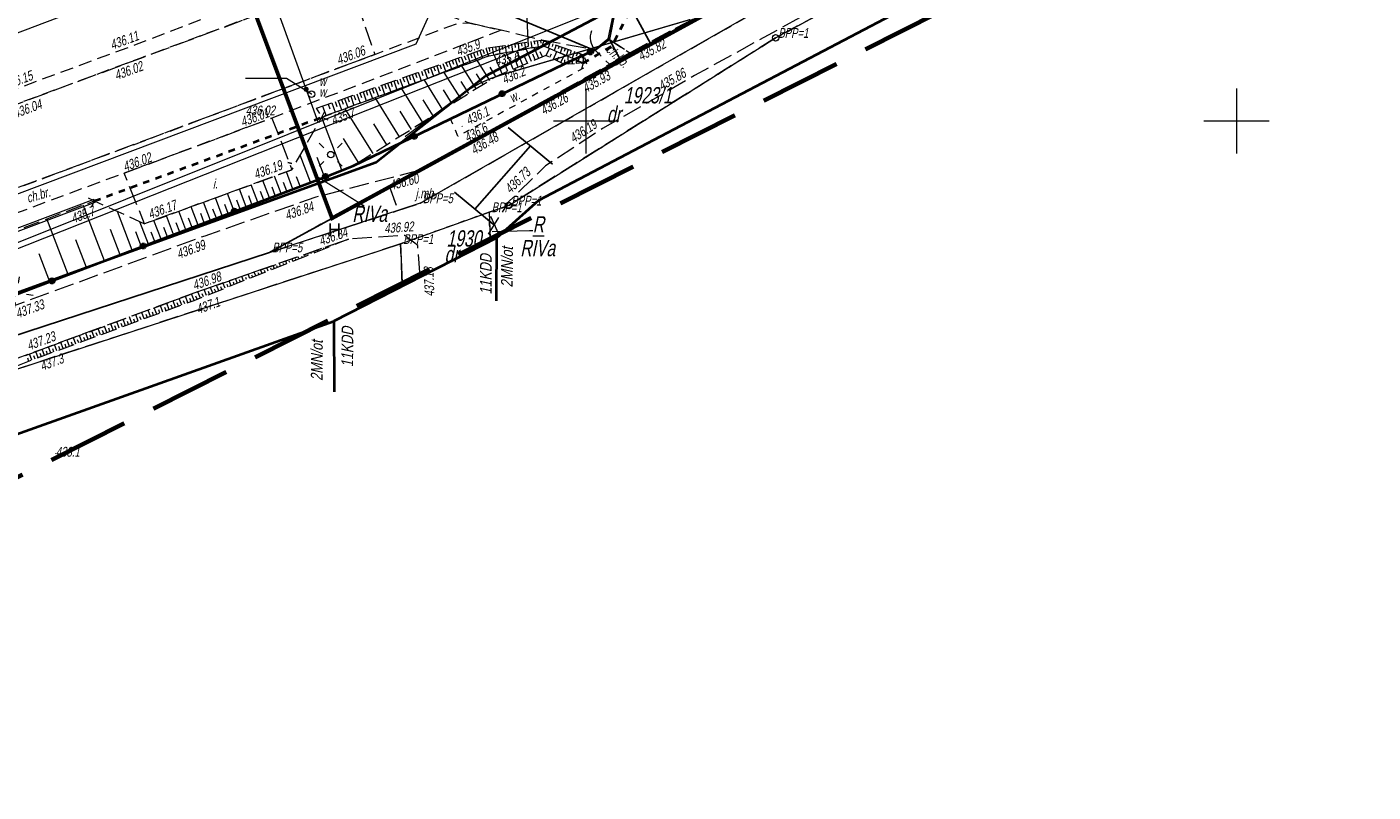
# Model space of a CAD drawing. Header units: metres. Extents: x 7408630 to 7411134, y 5569633 to 5570339.
# Tile 12 of 76: x 7410257 to 7410360, y 5569898 to 5569957. Entities that reach past the tile are written whole.
import ezdxf
from ezdxf.enums import TextEntityAlignment as Align

# ---------------------------------------------------------------- set-up
doc = ezdxf.new("R2010")
doc.units = ezdxf.units.M
doc.header["$MEASUREMENT"] = 0
for name, pattern in [('0.5_0.5', [1, 0.5, -0.5]), ('1.5_0.5', [2, 1.5, -0.5]), ('218-500', [1, 0.5, -0.5]), ('DGN Style 3', [8.758007, 6.255719, -2.502288]), ('HIDDEN', [9.525, 6.35, -3.175]), ('ib05_500', [1, 0.5, -0.5]), ('mz1.0_0.5', [1.5, 1, -0.5]), ('mz1.25_0.5', [1.75, 1.25, -0.5])]:
    doc.linetypes.add(name, pattern=pattern)
for name, color, linetype, lineweight in [('202-Punkt graniczny stabilizowany trwale', 7, 'Continuous', 0), ('203-Punkt załamania granicy działki nie stabilizowany', 7, 'Continuous', 0), ('209-Opis konturu klasyfikacyjnego', 7, 'Continuous', 0), ('210-Oznaczenie użytku', 7, 'Continuous', 0), ('211-Nr działki', 7, 'Continuous', 0), ('217-Granica konturu klasyfikcyjnego', 7, 'Continuous', 0), ('218-Granica użytku', 7, 'Continuous', 0), ('219-Linia granicy', 7, 'Continuous', 0), ('_BPP1-2', 7, 'Continuous', 0), ('_BPP3-5', 7, 'Continuous', 0), ('_MPZP_linie zagospodarowania', 7, 'Continuous', 0), ('_Zakres', 7, 'Continuous', 0), ('brama (linia)', 7, 'Continuous', 0), ('chodnik (powierzchnia)', 7, 'Continuous', 0), ('chodnik (powierzchnia)-Atr17', 7, 'Continuous', 0), ('furtka (linia)', 7, 'Continuous', 0), ('furtka (linia) - symbol', 7, 'Continuous', 0), ('Granica', 112, 'Continuous', 80), ('jezdnia (powierzchnia)', 7, 'Continuous', 0), ('jezdnia (powierzchnia)-Atr17', 7, 'Continuous', 0), ('latarnia (punkt)', 7, 'Continuous', 0), ('latarnia na słupie lub maszcie (punkt)', 7, 'Continuous', 0), ('mapa krzyze', 7, 'Continuous', 0), ('ogrodzenie trwałe (linia)', 7, 'Continuous', 0), ('plac (powierzchnia)', 7, 'Continuous', 0), ('plac (powierzchnia)-Atr17', 7, 'Continuous', 0), ('przepust (linia)', 7, 'Continuous', 0), ('przepust (linia) - symbol', 7, 'Continuous', 0), ('przewód elektroenergetyczny (linia)', 7, 'Continuous', 0), ('przewód wodociągowy (linia)', 7, 'Continuous', 0), ('punkt o określonej wysokości (sieć wodociągowa)', 7, 'Continuous', 0), ('punkt o określonej wysokości (sieć wodociągowa)-Atr2', 7, 'Continuous', 0), ('punkt wysokościowy naturalny', 7, 'Continuous', 0), ('punkt wysokościowy naturalny-Atr2', 7, 'Continuous', 0), ('punkt wysokościowy sztuczny', 7, 'Continuous', 0), ('punkt wysokościowy sztuczny-Atr2', 7, 'Continuous', 0), ('rów melioracyjny  przydrożny (linia)', 7, 'Continuous', 0), ('rów melioracyjny (powierzchnia)', 7, 'Continuous', 0), ('rów melioracyjny (powierzchnia)-Atr17', 7, 'Continuous', 0), ('skarpa nieumocniona (powierzchnia)', 7, 'Continuous', 0), ('studzienka okrągła - przewód wodociągowy (punkt)', 7, 'Continuous', 0), ('studzienka okrągła - przewód wodociągowy (punkt)-Atr17', 7, 'Continuous', 0), ('zasuwa - siec wodociągowa (punkt)', 7, 'Continuous', 0), ('zasuwa - siec wodociągowa (punkt)-Atr17', 7, 'Continuous', 0)]:
    doc.layers.add(name, color=color, linetype=linetype, lineweight=lineweight)
doc.layers.add('_MAPA', color=7, linetype='Continuous')
doc.styles.get("Standard").update_dxf_attribs({"font": 'arial.ttf'})
doc.styles.add('Style-WORKING_1250 I 0.20944', font='WORKING_1250.shx', dxfattribs={"oblique": 12})

# ---------------------------------------------------------------- blocks, each defined once
blk = doc.blocks.new('203_1')
at = {"layer": '203-Punkt załamania granicy działki nie stabilizowany', "linetype": 'Continuous', "lineweight": 13}
h = blk.add_hatch(color=96, dxfattribs=at)
edge = h.paths.add_edge_path()
edge.add_arc((0, 0), 0.45, 0, 360)
blk = doc.blocks.new('202_1')
at = {"layer": '202-Punkt graniczny stabilizowany trwale', "color": 96, "linetype": 'Continuous', "lineweight": 13}
blk.add_circle((0, 0), 2.5, dxfattribs=at)
blk = doc.blocks.new('515_2')
at = {"layer": 'latarnia na słupie lub maszcie (punkt)', "color": 7, "linetype": 'Continuous', "lineweight": 13}
for p, q in [((0, 7.5), (0, 12.5)), ((7.5, 0), (12.5, 0)), ((-12.5, 0), (-7.5, 0)), ((0, -12.5), (0, -7.5))]:
    blk.add_line(p, q, dxfattribs=at)
blk = doc.blocks.new('SM01_1')
at = {"layer": 'latarnia (punkt)', "color": 7, "linetype": 'Continuous', "lineweight": 13}
for p, q in [((-5.3, 5.3), (-8.8, 8.8)), ((5.3, 5.3), (8.8, 8.8)), ((-5.3, -5.3), (-8.8, -8.8)), ((5.3, -5.3), (8.8, -8.8))]:
    blk.add_line(p, q, dxfattribs=at)
blk.add_circle((0, 0), 2.5, dxfattribs=at)
blk = doc.blocks.new('140_1')
at = {"layer": '_BPP1-2', "linetype": 'Continuous', "lineweight": 0}
h = blk.add_hatch(color=141, dxfattribs=at)
edge = h.paths.add_edge_path()
edge.add_arc((0, 0), 0.045, 0, 360)
blk = doc.blocks.new('140_2')
at = {"layer": '_BPP3-5', "linetype": 'Continuous', "lineweight": 0}
h = blk.add_hatch(color=1, dxfattribs=at)
edge = h.paths.add_edge_path()
edge.add_arc((0, 0), 0.045, 0, 360)
blk = doc.blocks.new('US25_1')
at = {"layer": 'zasuwa - siec wodociągowa (punkt)', "linetype": 'Continuous', "lineweight": 13}
h = blk.add_hatch(color=7, dxfattribs=at)
edge = h.paths.add_edge_path()
edge.add_arc((0, 0), 2, 0, 360)
blk = doc.blocks.new('PW02_1')
at = {"layer": 'punkt wysokościowy sztuczny', "linetype": 'Continuous', "lineweight": 13}
h = blk.add_hatch(color=7, dxfattribs=at)
edge = h.paths.add_edge_path()
edge.add_arc((0, 0), 0.45, 0, 360)
blk = doc.blocks.new('OK04_1')
at = {"layer": 'furtka (linia) - symbol', "color": 7, "linetype": 'Continuous', "lineweight": 13}
blk.add_arc((15, 0), 15, 120, 180, dxfattribs=at)
blk = doc.blocks.new('PW01_2')
at = {"layer": 'punkt wysokościowy naturalny', "linetype": 'Continuous', "lineweight": 13}
h = blk.add_hatch(color=7, dxfattribs=at)
edge = h.paths.add_edge_path()
edge.add_arc((0, 0), 0.45, 0, 360)
blk = doc.blocks.new('IB05_1')
at = {"layer": 'przepust (linia) - symbol', "color": 7, "linetype": 'Continuous', "lineweight": 13}
for q in [(3.5, 3.5), (3.5, -3.5)]:
    blk.add_line((0, 0), q, dxfattribs=at)
blk = doc.blocks.new('IB05_3')
at = {"layer": 'przepust (linia) - symbol', "color": 7, "linetype": 'Continuous', "lineweight": 13}
for q in [(3.5, 3.5), (3.5, -3.5)]:
    blk.add_line((0, 0), q, dxfattribs=at)
blk = doc.blocks.new('PW01')
at = {"linetype": 'Continuous', "lineweight": -2, "ltscale": 10}
h = blk.add_hatch(color=0, dxfattribs=at)
edge = h.paths.add_edge_path()
edge.add_arc((0, 0), 0.45, 0, 360)
blk = doc.blocks.new('US15')
at = {"color": 0, "linetype": 'Continuous', "lineweight": -2, "ltscale": 10}
blk.add_circle((0, 0), 2.5, dxfattribs=at)
blk = doc.blocks.new('A$C92b4fa8d')
at = {"layer": 'ogrodzenie trwałe (linia)', "linetype": 'Continuous', "lineweight": 40}
h = blk.add_hatch(color=7, dxfattribs=at)
edge = h.paths.add_edge_path()
edge.add_arc((100.34, 5.3), 0.175, 0, 360)
h = blk.add_hatch(color=7, dxfattribs=at)
edge = h.paths.add_edge_path()
edge.add_arc((93.56, 2.09), 0.175, 0, 360)
h = blk.add_hatch(color=7, dxfattribs=at)
edge = h.paths.add_edge_path()
edge.add_arc((86.81, -1.18), 0.175, 0, 360)
h = blk.add_hatch(color=7, dxfattribs=at)
edge = h.paths.add_edge_path()
edge.add_arc((79.98, -4.27), 0.175, 0, 360)
h = blk.add_hatch(color=7, dxfattribs=at)
edge = h.paths.add_edge_path()
edge.add_arc((72.97, -6.94), 0.175, 0, 360)
h = blk.add_hatch(color=7, dxfattribs=at)
edge = h.paths.add_edge_path()
edge.add_arc((65.97, -9.61), 0.175, 0, 360)
h = blk.add_hatch(color=7, dxfattribs=at)
edge = h.paths.add_edge_path()
edge.add_arc((58.96, -12.29), 0.175, 0, 360)
at = {"layer": '210-Oznaczenie użytku', "color": 7, "linetype": 'Continuous', "lineweight": 13, "flags": 128}
blk.add_lwpolyline([(92.8, -8.49), (95.66, -8.41), (95.91, -8.41)], dxfattribs=at)
at = {"layer": '217-Granica konturu klasyfikcyjnego', "color": 3, "linetype": '1.5_0.5', "lineweight": 13, "flags": 128}
for points in [[(151.52, 31.29), (84.9, -5.07)], [(139.15, 19.64), (114.58, 6.38)], [(87.26, -6.32), (112.58, 8.12)], [(114.58, 6.38), (94.06, -6.5)], [(84.9, -5.07), (75.68, -10.1)], [(84.9, -5.07), (85.55, -6.88)], [(75.68, -10.1), (85.55, -6.88)], [(85.55, -6.88), (87.26, -6.32)], [(94.06, -6.5), (92.55, -7.01)], [(92.55, -7.01), (92.64, -9.03)], [(93.29, -8.71), (92.55, -7.01)], [(85.75, -9.45), (52.15, -20.41)], [(85.87, -12.45), (85.75, -9.45)]]:
    blk.add_lwpolyline(points, dxfattribs=at)
at = {"layer": '218-Granica użytku', "color": 7, "linetype": '218-500', "lineweight": 13, "flags": 128}
for points in [[(151.52, 31.29), (84.9, -5.07)], [(114.58, 6.38), (139.15, 19.64)], [(87.26, -6.32), (112.58, 8.12)], [(94.06, -6.5), (114.58, 6.38)], [(84.9, -5.07), (75.68, -10.1)], [(84.9, -5.07), (85.55, -6.88)], [(75.68, -10.1), (85.55, -6.88)], [(85.55, -6.88), (87.26, -6.32)], [(92.55, -7.01), (85.75, -9.45)], [(92.55, -7.01), (94.06, -6.5)], [(92.64, -9.03), (92.55, -7.01)], [(93.29, -8.71), (92.55, -7.01)], [(85.75, -9.45), (52.15, -20.41)], [(54.33, -17.07), (75.68, -10.1)], [(85.87, -12.45), (85.75, -9.45)]]:
    blk.add_lwpolyline(points, dxfattribs=at)
at = {"layer": '219-Linia granicy', "color": 96, "linetype": 'Continuous', "lineweight": 13, "flags": 128}
for points in [[(75.68, -10.1), (151.52, 31.29)], [(114.58, 6.38), (139.15, 19.64)], [(87.26, -6.32), (112.58, 8.12)], [(94.06, -6.5), (114.58, 6.38)], [(87.26, -6.32), (75.68, -10.1)], [(85.75, -9.45), (92.55, -7.01)], [(94.06, -6.5), (92.55, -7.01)], [(92.55, -7.01), (92.64, -9.03)], [(52.15, -20.41), (85.75, -9.45)], [(54.33, -17.07), (75.68, -10.1)], [(85.75, -9.45), (85.87, -12.45)]]:
    blk.add_lwpolyline(points, dxfattribs=at)
at = {"layer": '_MPZP_linie zagospodarowania', "color": 212, "linetype": 'Continuous', "lineweight": 40}
blk.add_line((93.15, -8.97), (80.62, -15.39), dxfattribs=at)
at = {"layer": '_MPZP_linie zagospodarowania', "color": 212, "linetype": 'Continuous', "lineweight": 40, "flags": 128}
for points in [[(281.68, 107.29), (252.28, 88.2), (194.31, 57.15), (92.27, 3.45), (83.87, -3.19), (-4.32, -35.2)], [(93.12, -13.81), (93.15, -8.97), (96.38, -6.08), (154.21, 24.26), (223, 60.93), (259.25, 81.26), (287.2, 99.31)], [(1.96, -43.97), (8.08, -41.65), (22.72, -35.99), (80.62, -15.39), (80.65, -20.81)]]:
    blk.add_lwpolyline(points, dxfattribs=at)
at = {"layer": '_Zakres', "color": 7, "linetype": 'DGN Style 3', "lineweight": 70, "flags": 128}
blk.add_lwpolyline([(-38.44, 57.31), (8.32, -51.55), (289.42, 90.19), (230.61, 183.12), (-38.44, 57.31)], close=True, dxfattribs=at)
at = {"layer": 'brama (linia)', "color": 7, "linetype": 'Continuous', "lineweight": 13, "flags": 128}
blk.add_lwpolyline([(101.7, 6.31), (102.58, 10.34)], dxfattribs=at)
at = {"layer": 'chodnik (powierzchnia)', "color": 7, "linetype": 'mz1.0_0.5', "lineweight": 13, "flags": 128}
for points in [[(27.7, -9.31), (16.26, -13.59), (15.89, -12.57), (26.92, -8.41), (41.35, -3.03), (44.03, -2.12), (55.35, 2.15), (65.45, 5.89), (74.44, 9.34), (77.42, 10.49), (80.63, 11.56), (81.8, 10.78), (65.79, 4.83), (55.66, 1.07), (44.23, -3.21), (41.57, -4.16), (27.7, -9.31)], [(100.68, 5.45), (101.7, 6.31), (103.37, 5.23), (101.81, 4.35), (100.68, 5.45)]]:
    blk.add_lwpolyline(points, close=True, dxfattribs=at)
blk.add_lwpolyline([(-2.26, -26.92), (-0.16, -26.14), (17.4, -19.61), (18.28, -19.28), (29.93, -15.06), (36.1, -12.72), (46.23, -8.86), (48.7, -7.97), (64.01, -2.28), (83.77, 5.11), (89.97, 7.44), (90.98, 7.54), (93.49, 6.96), (75.86, 0.22), (64.51, -4.01), (49.2, -9.7), (46.8, -10.56), (36.88, -14.35), (31.14, -16.5), (18.84, -20.97), (0.48, -27.77), (-1.57, -28.53)], dxfattribs=at)
at = {"layer": 'furtka (linia)', "color": 7, "linetype": 'Continuous', "lineweight": 13, "flags": 128}
blk.add_lwpolyline([(100.68, 5.45), (101.7, 6.31)], dxfattribs=at)
at = {"layer": 'jezdnia (powierzchnia)', "color": 7, "linetype": '1.5_0.5', "lineweight": 13, "flags": 128}
for points in [[(94.92, 11.84), (101.62, 10.29), (102.58, 10.34), (101.7, 6.31), (100.68, 5.45), (96.6, 6.21), (93.49, 6.96), (90.98, 7.54), (81.8, 10.78), (80.63, 11.56), (79.13, 12.74), (75.88, 15.99), (74.56, 17.99), (70.46, 28.74), (68.83, 33.16), (65.65, 41.59), (65.21, 42.36), (64.6, 43.03), (63.91, 43.46), (63.34, 43.66), (62.49, 43.73), (61.4, 43.48), (59.95, 47.39), (59.53, 48.42), (61.14, 48.59), (62.66, 48.73), (64.07, 48.62), (65.88, 48.25), (69.38, 45.42), (72.81, 37.01), (74.54, 31.81), (79.58, 19.45), (86.07, 14.3), (94.92, 11.84)], [(102.58, 10.34), (103.35, 10.75), (103.72, 10.95), (104.79, 10.28), (114.48, 15.71), (128.08, 23.3), (129.79, 19.31), (116.88, 12.44), (103.37, 5.23), (101.7, 6.31), (102.58, 10.34)]]:
    blk.add_lwpolyline(points, close=True, dxfattribs=at)
for points in [[(1.32, -35.26), (11.2, -31.07), (16.74, -28.92), (29.8, -23.93), (48.08, -17.05), (55.92, -14.23), (70.72, -8.82), (79.25, -5.84), (87.48, -3.71), (90.8, -1.95), (95.75, 0.97), (101.81, 4.35), (103.37, 5.23), (116.88, 12.44), (129.79, 19.31), (130.61, 15.46), (119.57, 9.65), (108.34, 3.48), (101.27, -0.59), (96.88, -3.46), (94.05, -6.21), (92.32, -8.95), (92.25, -9.23)], [(87.24, -11.76), (87.24, -11.63), (87.07, -9.57), (86.08, -8.79), (81.74, -9.09), (69.86, -13.23), (58.17, -17.55), (45.42, -22.25), (30.95, -27.69), (12.58, -34.91), (2.9, -38.94)], [(87.31, -11.72), (87.31, -11.66)], [(87.31, -11.72), (87.31, -11.66)]]:
    blk.add_lwpolyline(points, dxfattribs=at)
at = {"layer": 'mapa krzyze', "color": 7, "linetype": 'Continuous', "lineweight": 0}
for p, q in [((100, 2.5), (100, -2.5)), ((150, 2.5), (150, -2.5)), ((97.5, 0), (102.5, 0)), ((147.5, 0), (152.5, 0))]:
    blk.add_line(p, q, dxfattribs=at)
at = {"layer": 'ogrodzenie trwałe (linia)', "color": 7, "linetype": 'Continuous', "lineweight": 40, "flags": 128}
blk.add_lwpolyline([(48.44, -16.28), (55.72, -13.52), (70.41, -7.92), (80.23, -4.18), (82.1, -3.46), (89.58, 0.17), (98.29, 4.37), (100.68, 5.45)], dxfattribs=at)
at = {"layer": 'ogrodzenie trwałe (linia)', "color": 7, "linetype": 'Continuous', "lineweight": 40}
for centre in [(100.34, 5.3), (93.56, 2.09), (86.81, -1.18), (79.98, -4.27), (72.97, -6.94), (65.97, -9.61), (58.96, -12.29)]:
    blk.add_circle(centre, 0.175, dxfattribs=at)
at = {"layer": 'plac (powierzchnia)', "color": 7, "linetype": '1.5_0.5', "lineweight": 13, "flags": 128}
blk.add_lwpolyline([(-4.64, -21.4), (-2.1, -20.45), (11.94, -15.17), (16.26, -13.59), (27.7, -9.31), (41.57, -4.16), (44.23, -3.21), (55.66, 1.07), (65.79, 4.83), (81.8, 10.78), (83.77, 5.11), (64.01, -2.28), (48.7, -7.97), (46.23, -8.86), (36.1, -12.72), (29.93, -15.06), (18.28, -19.28), (17.4, -19.61), (-0.16, -26.14), (-2.26, -26.92)], dxfattribs=at)
blk.add_lwpolyline([(64.51, -4.01), (75.86, 0.22), (77.39, -3.76), (66.08, -7.9), (64.51, -4.01)], close=True, dxfattribs=at)
at = {"layer": 'przepust (linia)', "color": 7, "linetype": 'ib05_500', "lineweight": 40, "flags": 128}
for points in [[(99.78, 4.45), (101.99, 5.74), (104.54, 10.75)], [(62.21, -6.15), (79.71, 0.29)]]:
    blk.add_lwpolyline(points, dxfattribs=at)
at = {"layer": 'przewód elektroenergetyczny (linia)', "color": 1, "linetype": 'Continuous', "lineweight": 13, "flags": 128}
for points in [[(-2.08, -27.34), (38.39, -12.34), (86.96, 5.92), (90.9, 14.64), (93.58, 17.43), (98.39, 20.9), (107.03, 21.47), (135.1, 35.75), (141.37, 48.01), (138.07, 58.79), (135.97, 61.24)], [(37.76, -17.14), (95.59, 5.74), (95.19, 13.59), (98.78, 17.42), (107.49, 18.94), (135.84, 33.95), (142.53, 46.5), (138.14, 61.31), (135.82, 60.07), (135.38, 60.93)], [(3.1, 19.89), (13.93, -9.22), (15.97, -8.46), (44.32, 2.23), (70.99, 12.36), (73.12, 13.17), (62.18, 42.04), (34.15, 31.52), (30.11, 42.28), (37.15, 44.91)]]:
    blk.add_lwpolyline(points, dxfattribs=at)
at = {"layer": 'przewód wodociągowy (linia)', "color": 5, "linetype": 'Continuous', "lineweight": 13, "flags": 128}
for points in [[(156.01, 67.6), (158.68, 55.7), (153.92, 45.96), (144.7, 34.6), (133.57, 26.03), (101.9, 8.89), (39.75, -15.97), (39.53, -16.18), (38.65, -16.4)], [(79.42, -0.1), (62.67, 46.18), (46.37, 40.12), (45.22, 42.41)]]:
    blk.add_lwpolyline(points, dxfattribs=at)
at = {"layer": 'punkt o określonej wysokości (sieć wodociągowa)-Atr2', "color": 5, "lineweight": 13, "flags": 128}
blk.add_lwpolyline([(78.9, 2.06), (76.98, 3.25), (73.84, 3.25)], dxfattribs=at)
at = {"layer": 'rów melioracyjny  przydrożny (linia)', "color": 0, "linetype": 'Continuous', "lineweight": 13}
blk.add_line((62.17, -6.03), (62.25, -6.27), dxfattribs=at)
at = {"layer": 'rów melioracyjny  przydrożny (linia)', "color": 0, "linetype": 'Continuous', "lineweight": 13, "flags": 128}
for points in [[(62.17, -6.03), (51.95, -9.87), (47.22, -11.62), (37.87, -15.1)], [(62.25, -6.27), (52.03, -10.11), (47.3, -11.86), (37.95, -15.34)]]:
    blk.add_lwpolyline(points, dxfattribs=at)
at = {"layer": 'rów melioracyjny (powierzchnia)', "color": 7, "linetype": '0.5_0.5', "lineweight": 13, "flags": 128}
blk.add_lwpolyline([(89.58, 0.17), (98.29, 4.37), (99.78, 4.45), (99.82, 5.07), (100.09, 4.2), (90.17, -1.18), (89.58, 0.17)], close=True, dxfattribs=at)
at = {"layer": 'skarpa nieumocniona (powierzchnia)', "color": 7, "linetype": 'mz1.25_0.5', "lineweight": 13, "flags": 128}
for points in [[(79.29, 0.97), (92.37, 5.6), (96.6, 6.21), (99.82, 5.07), (99.78, 4.45), (96.72, 5.77), (92.57, 5), (79.71, 0.29), (79.29, 0.97)], [(45.42, -22.25), (58.17, -17.55), (69.86, -13.23), (81.74, -9.09), (69.85, -13.81), (58.3, -18.05), (45.61, -22.84), (45.42, -22.25)]]:
    blk.add_lwpolyline(points, close=True, dxfattribs=at)
blk.add_lwpolyline([(-1.07, -29.71), (0.94, -28.96), (19.21, -22.16), (31.06, -17.74), (32.59, -20.35), (38.26, -18.13), (37.91, -15.22), (47.26, -11.74), (51.99, -9.99), (62.21, -6.15), (66.08, -7.9), (77.39, -3.76), (79.71, 0.29), (92.57, 5), (96.72, 5.77), (99.78, 4.45), (98.29, 4.37), (96.92, 5.03), (93.1, 3.42), (82.1, -3.46), (80.23, -4.18), (70.41, -7.92), (55.72, -13.52), (48.44, -16.28), (41.37, -19.03), (29.24, -23.56), (14.97, -29.01), (10.02, -30.95), (1.03, -34.59)], dxfattribs=at)
at = {"layer": 'skarpa nieumocniona (powierzchnia)', "color": 7, "linetype": 'Continuous', "lineweight": 13, "flags": 128}
for points in [[(91.36, 5.24), (91.57, 4.64)], [(91.6, 5.33), (91.7, 5.02)], [(91.83, 5.41), (92.04, 4.81)], [(92.07, 5.49), (92.17, 5.19)], [(92.3, 5.58), (92.51, 4.98)], [(92.55, 5.63), (92.59, 5.32)], [(92.8, 5.66), (92.88, 5.06)], [(93.04, 5.7), (93.09, 5.4)], [(93.29, 5.73), (93.37, 5.15)], [(93.54, 5.77), (93.58, 5.48)], [(93.79, 5.8), (93.87, 5.24)], [(94.41, 3.97), (93.88, 5.24)], [(94.03, 5.84), (94.07, 5.56)], [(94.28, 5.88), (94.36, 5.33)], [(94.53, 5.91), (94.57, 5.64)], [(95.16, 4.29), (94.69, 5.39)], [(94.78, 5.95), (94.85, 5.42)], [(95.02, 5.98), (95.06, 5.73)], [(95.27, 6.02), (95.35, 5.51)], [(95.81, 4.56), (95.4, 5.53)], [(95.52, 6.05), (95.56, 5.81)], [(95.77, 6.09), (95.84, 5.61)], [(96.02, 6.13), (96.05, 5.89)], [(96.38, 4.8), (96.03, 5.64)], [(96.26, 6.16), (96.33, 5.7)], [(96.65, 4.92), (96.48, 5.31)], [(96.51, 6.2), (96.53, 5.97)], [(96.75, 6.16), (96.61, 5.75)], [(96.99, 6.07), (96.92, 5.89)], [(96.93, 5.02), (97.2, 5.56)], [(97.22, 5.99), (97.09, 5.61)], [(97.46, 5.91), (97.39, 5.71)], [(97.5, 4.75), (97.77, 5.32)], [(97.7, 5.82), (97.55, 5.41)], [(97.93, 5.74), (97.86, 5.53)], [(98.17, 5.66), (98.01, 5.21)], [(98.4, 5.57), (98.32, 5.34)], [(98.64, 5.49), (98.47, 5.01)], [(98.87, 5.4), (98.79, 5.16)], [(99.11, 5.32), (98.93, 4.82)], [(99.35, 5.24), (99.25, 4.98)], [(88.29, 4.16), (88.41, 3.84)], [(88.53, 4.24), (88.75, 3.6)], [(88.76, 4.32), (88.88, 4.01)], [(89, 4.41), (89.22, 3.77)], [(89.24, 4.49), (89.35, 4.18)], [(89.47, 4.57), (89.69, 3.95)], [(89.71, 4.66), (89.82, 4.35)], [(89.94, 4.74), (90.16, 4.12)], [(90.18, 4.82), (90.29, 4.51)], [(90.42, 4.91), (90.63, 4.29)], [(91.57, 2.46), (90.46, 4.23)], [(90.65, 4.99), (90.76, 4.68)], [(90.89, 5.08), (91.1, 4.46)], [(91.12, 5.16), (91.23, 4.85)], [(92.61, 3.11), (91.64, 4.66)], [(93.55, 3.61), (92.94, 5.07)], [(94, 3.8), (93.71, 4.48)], [(94.8, 4.14), (94.55, 4.73)], [(95.5, 4.43), (95.28, 4.95)], [(96.1, 4.69), (95.91, 5.14)], [(97.22, 4.89), (97.35, 5.16)], [(97.78, 4.62), (97.92, 4.91)], [(98.06, 4.48), (98.34, 5.07)], [(98.35, 4.37), (98.38, 4.7)], [(98.66, 4.39), (98.63, 4.95)], [(98.97, 4.41), (98.96, 4.61)], [(99.28, 4.42), (99.27, 4.67)], [(99.58, 5.15), (99.39, 4.62)], [(99.82, 5.07), (99.72, 4.79)], [(85.46, 3.15), (85.58, 2.82)], [(85.7, 3.24), (85.93, 2.57)], [(85.93, 3.32), (86.05, 2.99)], [(86.17, 3.4), (86.4, 2.74)], [(86.4, 3.49), (86.52, 3.16)], [(86.64, 3.57), (86.87, 2.91)], [(86.88, 3.66), (86.99, 3.33)], [(87.11, 3.74), (87.34, 3.09)], [(87.35, 3.82), (87.46, 3.5)], [(89.01, 0.86), (87.57, 3.17)], [(87.58, 3.91), (87.81, 3.26)], [(87.82, 3.99), (87.93, 3.67)], [(88.06, 4.07), (88.28, 3.43)], [(90.37, 1.71), (89.11, 3.73)], [(92.11, 2.8), (91.59, 3.62)], [(93.08, 3.41), (92.63, 4.13)], [(82.39, 2.07), (82.64, 1.36)], [(82.63, 2.15), (82.75, 1.8)], [(82.87, 2.24), (83.11, 1.54)], [(83.1, 2.32), (83.22, 1.97)], [(83.34, 2.4), (83.58, 1.71)], [(83.57, 2.49), (83.7, 2.14)], [(83.81, 2.57), (84.05, 1.88)], [(84.05, 2.65), (84.17, 2.31)], [(84.28, 2.74), (84.52, 2.05)], [(84.52, 2.82), (84.64, 2.48)], [(84.75, 2.9), (84.99, 2.23)], [(84.99, 2.99), (85.11, 2.65)], [(85.22, 3.07), (85.46, 2.4)], [(87.45, -0.11), (85.81, 2.52)], [(89.71, 1.3), (89.04, 2.38)], [(90.99, 2.1), (90.4, 3.04)], [(79.76, 1.14), (80.02, 0.4)], [(80.18, 1.29), (80.31, 0.92)], [(80.47, 1.39), (80.72, 0.66)], [(80.72, 1.48), (80.85, 1.11)], [(80.96, 1.56), (81.22, 0.84)], [(81.21, 1.65), (81.33, 1.29)], [(81.44, 1.73), (81.7, 1.02)], [(81.68, 1.82), (81.81, 1.46)], [(81.92, 1.9), (82.17, 1.19)], [(82.16, 1.99), (82.28, 1.63)], [(85.67, -1.22), (83.79, 1.79)], [(88.26, 0.39), (87.49, 1.62)], [(81.24, -3.79), (79.69, 0.25)], [(83.64, -2.5), (81.49, 0.94)], [(86.59, -0.65), (85.71, 0.76)], [(84.69, -1.84), (83.69, -0.23)], [(82.52, -3.2), (81.37, -1.36)], [(78.83, -4.71), (78.03, -2.63)], [(79.9, -4.3), (79.34, -2.82)], [(77.48, -5.23), (76.98, -3.91)], [(74.78, -6.25), (74.27, -4.9)], [(75.68, -5.91), (75.17, -4.57)], [(76.12, -5.74), (75.87, -5.08)], [(76.57, -5.58), (76.06, -4.25)], [(77.01, -5.4), (76.76, -4.74)], [(78.04, -5.01), (77.76, -4.3)], [(72.05, -7.29), (71.53, -5.91)], [(72.97, -6.94), (72.45, -5.57)], [(73.43, -6.77), (73.17, -6.09)], [(73.88, -6.6), (73.36, -5.23)], [(74.33, -6.43), (74.08, -5.75)], [(75.23, -6.08), (74.98, -5.41)], [(62.99, -10.75), (61.36, -6.47)], [(65.12, -9.94), (63.99, -6.95)], [(69.25, -8.36), (68.71, -6.94)], [(70.2, -8), (69.66, -6.59)], [(70.66, -7.82), (70.4, -7.12)], [(71.13, -7.65), (70.6, -6.25)], [(71.59, -7.47), (71.33, -6.77)], [(72.51, -7.12), (72.25, -6.43)], [(60.21, -11.81), (58.57, -7.52)], [(66.38, -9.46), (65.72, -7.74)], [(67.35, -9.09), (66.79, -7.64)], [(67.83, -8.91), (67.55, -8.18)], [(68.3, -8.72), (67.76, -7.29)], [(68.78, -8.54), (68.51, -7.83)], [(69.73, -8.18), (69.46, -7.47)], [(61.62, -11.27), (60.8, -9.13)], [(64.2, -10.29), (63.46, -8.33)], [(65.83, -9.67), (65.4, -8.53)], [(66.86, -9.27), (66.59, -8.54)], [(81.28, -9.27), (81.27, -9.25)], [(58.78, -12.35), (57.96, -10.2)], [(78.43, -10.4), (78.37, -10.26)], [(78.66, -10.31), (78.64, -10.25)], [(78.9, -10.22), (78.85, -10.1)], [(79.14, -10.12), (79.12, -10.07)], [(79.38, -10.03), (79.34, -9.93)], [(79.61, -9.93), (79.6, -9.89)], [(79.85, -9.84), (79.82, -9.76)], [(80.09, -9.75), (80.07, -9.71)], [(80.33, -9.65), (80.3, -9.59)], [(80.56, -9.56), (80.55, -9.53)], [(80.8, -9.46), (80.78, -9.42)], [(81.04, -9.37), (81.03, -9.35)], [(75.58, -11.54), (75.48, -11.27)], [(75.82, -11.44), (75.77, -11.32)], [(76.05, -11.35), (75.96, -11.1)], [(76.29, -11.25), (76.25, -11.14)], [(76.53, -11.16), (76.44, -10.94)], [(76.77, -11.06), (76.72, -10.96)], [(77, -10.97), (76.92, -10.77)], [(77.24, -10.88), (77.2, -10.78)], [(77.48, -10.78), (77.41, -10.6)], [(77.72, -10.69), (77.68, -10.6)], [(77.95, -10.59), (77.89, -10.43)], [(78.19, -10.5), (78.16, -10.42)], [(72.73, -12.67), (72.58, -12.28)], [(72.97, -12.57), (72.9, -12.38)], [(73.21, -12.48), (73.06, -12.11)], [(73.44, -12.38), (73.37, -12.21)], [(73.68, -12.29), (73.55, -11.95)], [(73.92, -12.19), (73.85, -12.03)], [(74.16, -12.1), (74.03, -11.78)], [(74.39, -12.01), (74.33, -11.85)], [(74.63, -11.91), (74.51, -11.61)], [(74.87, -11.82), (74.81, -11.67)], [(75.11, -11.72), (74.99, -11.44)], [(75.34, -11.63), (75.29, -11.49)], [(69.88, -13.8), (69.69, -13.29)], [(70.12, -13.7), (70.02, -13.45)], [(70.36, -13.61), (70.17, -13.12)], [(70.6, -13.51), (70.5, -13.28)], [(70.83, -13.42), (70.65, -12.95)], [(71.07, -13.33), (70.98, -13.1)], [(71.31, -13.23), (71.13, -12.79)], [(71.55, -13.14), (71.46, -12.92)], [(71.78, -13.04), (71.61, -12.62)], [(72.02, -12.95), (71.94, -12.74)], [(72.26, -12.85), (72.1, -12.45)], [(72.49, -12.76), (72.42, -12.56)], [(67.01, -14.85), (66.82, -14.35)], [(67.49, -14.68), (67.3, -14.17)], [(67.73, -14.59), (67.64, -14.34)], [(67.97, -14.5), (67.78, -14)], [(68.21, -14.41), (68.11, -14.16)], [(68.45, -14.33), (68.26, -13.82)], [(68.69, -14.24), (68.59, -13.98)], [(68.93, -14.15), (68.74, -13.64)], [(69.17, -14.06), (69.07, -13.81)], [(69.41, -13.97), (69.22, -13.47)], [(69.65, -13.89), (69.55, -13.63)], [(64.13, -15.91), (63.95, -15.41)], [(64.61, -15.73), (64.43, -15.24)], [(64.85, -15.64), (64.76, -15.4)], [(65.09, -15.56), (64.91, -15.06)], [(65.33, -15.47), (65.24, -15.22)], [(65.57, -15.38), (65.39, -14.88)], [(65.81, -15.29), (65.72, -15.04)], [(66.05, -15.21), (65.87, -14.71)], [(66.29, -15.12), (66.2, -14.87)], [(66.53, -15.03), (66.35, -14.53)], [(66.77, -14.94), (66.68, -14.69)], [(67.25, -14.77), (67.16, -14.51)], [(61.26, -16.96), (61.08, -16.48)], [(61.74, -16.79), (61.56, -16.3)], [(61.98, -16.7), (61.89, -16.46)], [(62.21, -16.61), (62.03, -16.12)], [(62.45, -16.52), (62.36, -16.28)], [(62.69, -16.44), (62.51, -15.94)], [(62.93, -16.35), (62.84, -16.1)], [(63.17, -16.26), (62.99, -15.77)], [(63.41, -16.17), (63.32, -15.93)], [(63.65, -16.08), (63.47, -15.59)], [(63.89, -16), (63.8, -15.75)], [(64.37, -15.82), (64.28, -15.57)], [(58.38, -18.02), (58.2, -17.54)], [(58.86, -17.84), (58.68, -17.36)], [(59.1, -17.76), (59.01, -17.51)], [(59.34, -17.67), (59.16, -17.18)], [(59.58, -17.58), (59.49, -17.34)], [(59.82, -17.49), (59.64, -17.01)], [(60.06, -17.4), (59.97, -17.16)], [(60.3, -17.32), (60.12, -16.83)], [(60.54, -17.23), (60.45, -16.99)], [(60.78, -17.14), (60.6, -16.65)], [(61.02, -17.05), (60.93, -16.81)], [(61.5, -16.88), (61.41, -16.63)], [(57.19, -18.47), (57.09, -18.23)], [(57.42, -18.38), (57.24, -17.89)], [(57.66, -18.29), (57.57, -18.05)], [(57.9, -18.2), (57.72, -17.72)], [(58.14, -18.11), (58.05, -17.87)], [(58.62, -17.93), (58.53, -17.69)]]:
    blk.add_lwpolyline(points, dxfattribs=at)
at = {"layer": '202-Punkt graniczny stabilizowany trwale', "color": 96, "linetype": 'Continuous', "lineweight": 13, "xscale": 0.1, "yscale": 0.1, "zscale": 0.1}
for p in [(114.58, 6.38), (94.06, -6.5)]:
    blk.add_blockref('202_1', p, dxfattribs=at)
at = {"layer": '203-Punkt załamania granicy działki nie stabilizowany', "color": 96, "linetype": 'Continuous', "lineweight": 13, "xscale": 0.1, "yscale": 0.1, "zscale": 0.1}
for p in [(87.26, -6.32), (92.55, -7.01), (75.68, -10.1), (85.75, -9.45)]:
    blk.add_blockref('203_1', p, dxfattribs=at)
at = {"layer": '_BPP1-2', "color": 141, "linetype": 'Continuous', "lineweight": 0}
for p in [(114.58, 6.38), (92.55, -7.01), (94.06, -6.5), (85.75, -9.45)]:
    blk.add_blockref('140_1', p, dxfattribs=at)
at = {"layer": '_BPP3-5', "color": 1, "linetype": 'Continuous', "lineweight": 0}
for p in [(87.26, -6.32), (75.68, -10.1)]:
    blk.add_blockref('140_2', p, dxfattribs=at)
at = {"layer": 'furtka (linia) - symbol', "color": 7, "linetype": 'Continuous', "lineweight": 13, "xscale": 0.09999999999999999, "yscale": 0.09999999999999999, "zscale": 0.09999999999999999, "rotation": 40.13499999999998}
blk.add_blockref('OK04_1', (100.68, 5.45), dxfattribs=at)
at = {"layer": 'latarnia (punkt)', "color": 7, "linetype": 'Continuous', "lineweight": 13, "xscale": 0.1, "yscale": 0.1, "zscale": 0.1}
blk.add_blockref('SM01_1', (80.38, -2.59), dxfattribs=at)
blk.add_blockref('SM01_1', (80.38, -2.59), dxfattribs=at)
blk.add_blockref('SM01_1', (80.38, -2.59), dxfattribs=at)
at = {"layer": 'latarnia na słupie lub maszcie (punkt)', "color": 7, "linetype": 'Continuous', "lineweight": 13, "xscale": 0.1000000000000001, "yscale": 0.1000000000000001, "zscale": 0.1000000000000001, "rotation": 351.304}
blk.add_blockref('515_2', (56.27, -13.2), dxfattribs=at)
at = {"layer": 'przepust (linia) - symbol', "color": 7, "linetype": 'Continuous', "lineweight": 13}
for name, p, xscale, yscale, zscale, rotation in [('IB05_1', (99.78, 4.45), 0.09999999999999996, 0.09999999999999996, 0.09999999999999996, 210.2729999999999), ('IB05_3', (79.71, 0.29), 0.09999999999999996, 0.09999999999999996, 0.09999999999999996, 20.20399999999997), ('IB05_1', (62.21, -6.15), 0.1, 0.1, 0.1, 200.204)]:
    blk.add_blockref(name, p, dxfattribs=dict(at, xscale=xscale, yscale=yscale, zscale=zscale, rotation=rotation))
at = {"layer": 'punkt o określonej wysokości (sieć wodociągowa)', "color": 5, "linetype": 'Continuous', "lineweight": 13, "xscale": 0.1, "yscale": 0.1, "zscale": 0.1}
blk.add_blockref('PW01', (78.9, 2.06), dxfattribs=at)
at = {"layer": 'punkt wysokościowy naturalny', "color": 7, "linetype": 'Continuous', "lineweight": 13, "xscale": 0.1, "yscale": 0.1, "zscale": 0.1}
for p in [(92.37, 5.6), (92.57, 5), (93.1, 3.42), (79.71, 0.29), (90.48, -0.42), (90.17, -1.18), (62.21, -6.15), (69.85, -13.81), (58.3, -18.05), (59.25, -25.55)]:
    blk.add_blockref('PW01_2', p, dxfattribs=at)
at = {"layer": 'punkt wysokościowy sztuczny', "color": 7, "linetype": 'Continuous', "lineweight": 13, "xscale": 0.1, "yscale": 0.1, "zscale": 0.1}
for p in [(93.49, 6.96), (65.45, 5.89), (103.37, 5.23), (65.79, 4.83), (83.77, 5.11), (75.86, 0.22), (95.75, 0.97), (101.27, -0.59), (90.8, -1.95), (64.51, -4.01), (77.39, -3.76), (87.48, -3.71), (79.25, -5.84), (94.05, -6.21), (66.08, -7.9), (70.72, -8.82), (81.74, -9.09), (86.08, -8.79), (87.24, -11.63), (69.86, -13.23), (58.17, -17.55)]:
    blk.add_blockref('PW02_1', p, dxfattribs=at)
at = {"layer": 'studzienka okrągła - przewód wodociągowy (punkt)', "color": 5, "linetype": 'Continuous', "lineweight": 13, "xscale": 0.1, "yscale": 0.1, "zscale": 0.1}
blk.add_blockref('US15', (78.9, 2.06), dxfattribs=at)
at = {"layer": 'zasuwa - siec wodociągowa (punkt)', "color": 7, "linetype": 'Continuous', "lineweight": 13, "xscale": 0.1, "yscale": 0.1, "zscale": 0.1}
blk.add_blockref('US25_1', (78.49, 2.43), dxfattribs=at)
at = {"layer": '209-Opis konturu klasyfikacyjnego', "color": 3, "linetype": 'Continuous', "lineweight": 13, "char_height": 1.25, "attachment_point": 7, "line_spacing_factor": 0.6}
for insert in [(82.04, -7.77), (94.95, -10.41)]:
    blk.add_mtext('\\FWORKING_1250;\\Q12;\\H1x;\\W0.72;RIVa', dxfattribs=dict(at, insert=insert))
at = {"layer": '210-Oznaczenie użytku', "color": 7, "linetype": 'Continuous', "lineweight": 13, "char_height": 1.25, "attachment_point": 7, "line_spacing_factor": 0.6}
for s, insert in [('\\FWORKING_1250;\\Q12;\\H1x;\\W0.72;dr', (101.61, -0.13)), ('\\FWORKING_1250;\\Q12;\\H1x;\\W0.72;R', (82.04, -7.77)), ('\\FWORKING_1250;\\Q12;\\H1x;\\W0.72;\\LR', (95.91, -8.57)), ('\\FWORKING_1250;\\Q12;\\H1x;\\W0.72;dr', (89.13, -10.89))]:
    blk.add_mtext(s, dxfattribs=dict(at, insert=insert))
at = {"layer": '211-Nr działki', "color": 96, "linetype": 'Continuous', "lineweight": 13, "char_height": 1.25, "attachment_point": 7, "line_spacing_factor": 0.6}
for s, insert in [('\\FWORKING_1250;\\Q12;\\H1x;\\W0.72;1923/1', (102.91, 1.33)), ('\\FWORKING_1250;\\Q12;\\H1x;\\W0.72;1930', (89.28, -9.67))]:
    blk.add_mtext(s, dxfattribs=dict(at, insert=insert))
at = {"layer": '_BPP1-2', "color": 141, "linetype": 'Continuous', "lineweight": 13, "style": 'Style-WORKING_1250 I 0.20944', "oblique": 12, "width": 0.733333}
for p in [(114.58, 6.38), (94.06, -6.5), (92.55, -7.01), (85.75, -9.45)]:
    blk.add_text(' BPP=1', height=0.75, dxfattribs=at).set_placement(p)
at = {"layer": '_BPP3-5', "color": 1, "linetype": 'Continuous', "lineweight": 13, "style": 'Style-WORKING_1250 I 0.20944', "oblique": 12, "width": 0.733333}
for p in [(87.26, -6.32), (75.68, -10.1)]:
    blk.add_text(' BPP=5', height=0.75, dxfattribs=at).set_placement(p)
at = {"layer": '_MPZP_linie zagospodarowania', "color": 212, "linetype": 'Continuous', "lineweight": 13, "style": 'Style-WORKING_1250 I 0.20944', "oblique": 12, "width": 0.8}
for s, p in [('11KDD', (92.3, -11.78)), ('2MN/ot', (93.93, -11.24)), ('11KDD', (81.66, -17.36)), ('2MN/ot', (79.31, -18.41))]:
    blk.add_text(s, height=0.9, rotation=89.6697, dxfattribs=at).set_placement(p, align=Align.MIDDLE_CENTER)
at = {"layer": 'chodnik (powierzchnia)-Atr17', "color": 7, "lineweight": 13, "char_height": 0.75, "attachment_point": 7, "line_spacing_factor": 0.6}
for s, insert, rotation in [('\\FWORKING_1250;\\Q12;\\H1x;\\W0.733333;ch.kp.', (101.33, 5.23), 315.77), ('\\FWORKING_1250;\\Q12;\\H1x;\\W0.733333;ch.br.', (57.13, -6.31), 16.104)]:
    blk.add_mtext(s, dxfattribs=dict(at, insert=insert, rotation=rotation))
at = {"layer": 'jezdnia (powierzchnia)-Atr17', "color": 7, "lineweight": 13, "insert": (86.9, -6.17), "char_height": 0.75, "attachment_point": 7, "line_spacing_factor": 0.6}
blk.add_mtext('\\FWORKING_1250;\\Q12;\\H1x;\\W0.725;j.mb.', dxfattribs=at)
at = {"layer": 'plac (powierzchnia)-Atr17', "color": 7, "lineweight": 13, "insert": (71.32, -5.2), "char_height": 0.75, "attachment_point": 7, "line_spacing_factor": 0.6}
blk.add_mtext('\\FWORKING_1250;\\Q12;\\H1x;\\W0.733333;i.', dxfattribs=at)
at = {"layer": 'punkt o określonej wysokości (sieć wodociągowa)-Atr2', "color": 5, "lineweight": 13, "insert": (73.84, 0.42), "char_height": 0.75, "attachment_point": 7, "line_spacing_factor": 0.6}
blk.add_mtext('\\FWORKING_1250;\\Q12;\\H1x;\\W0.733333;436.02', dxfattribs=at)
at = {"layer": 'punkt wysokościowy naturalny-Atr2', "color": 7, "lineweight": 13, "char_height": 0.75, "attachment_point": 1, "line_spacing_factor": 0.6}
for s, insert, rotation in [('\\FWORKING_1250;\\Q12;\\H1x;\\W0.733333;435.9', (89.93, 5.68), 19.493), ('\\FWORKING_1250;\\Q12;\\H1x;\\W0.733333;435.6', (92.94, 4.98), 10.511), ('\\FWORKING_1250;\\Q12;\\H1x;\\W0.733333;436.2', (93.43, 3.5), 22.854), ('\\FWORKING_1250;\\Q12;\\H1x;\\W0.733333;435.7', (80.31, 0.39), 20.115), ('\\FWORKING_1250;\\Q12;\\H1x;\\W0.733333;436.1', (90.66, 0.34), 25.744), ('\\FWORKING_1250;\\Q12;\\H1x;\\W0.733333;436.6', (90.53, -1), 28.473), ('\\FWORKING_1250;\\Q12;\\H1x;\\W0.733333;435.7', (60.32, -7.18), 20.593), ('\\FWORKING_1250;\\Q12;\\H1x;\\W0.733333;437.1', (69.95, -14.14), 20.158), ('\\FWORKING_1250;\\Q12;\\H1x;\\W0.733333;437.3', (57.94, -18.51), 20.679)]:
    blk.add_mtext(s, dxfattribs=dict(at, insert=insert, rotation=rotation))
at = {"layer": 'punkt wysokościowy naturalny-Atr2', "color": 7, "lineweight": 13, "insert": (59.25, -25.8), "char_height": 0.75, "attachment_point": 7, "line_spacing_factor": 0.6}
blk.add_mtext('\\FWORKING_1250;\\Q12;\\H1x;\\W0.733333;438.1', dxfattribs=at)
at = {"layer": 'punkt wysokościowy sztuczny-Atr2', "color": 7, "lineweight": 13, "char_height": 0.75, "attachment_point": 1, "line_spacing_factor": 0.6}
for s, insert, rotation in [('\\FWORKING_1250;\\Q12;\\H1x;\\W0.733333;436.11', (63.33, 6.16), 20.319), ('\\FWORKING_1250;\\Q12;\\H1x;\\W0.733333;435.82', (103.88, 5.25), 28.088), ('\\FWORKING_1250;\\Q12;\\H1x;\\W0.733333;436.06', (80.73, 5.01), 20.505), ('\\FWORKING_1250;\\Q12;\\H1x;\\W0.733333;436.02', (63.66, 3.82), 20.363), ('\\FWORKING_1250;\\Q12;\\H1x;\\W0.733333;436.15', (55.18, 3.1), 20.319), ('\\FWORKING_1250;\\Q12;\\H1x;\\W0.733333;435.93', (99.62, 2.78), 29.15), ('\\FWORKING_1250;\\Q12;\\H1x;\\W0.733333;435.86', (105.44, 2.95), 29.927), ('\\FWORKING_1250;\\Q12;\\H1x;\\W0.733333;436.26', (96.38, 1.08), 29.15), ('\\FWORKING_1250;\\Q12;\\H1x;\\W0.733333;436.04', (55.88, 0.9), 20.363), ('\\FWORKING_1250;\\Q12;\\H1x;\\W0.733333;436.01', (73.35, 0.24), 20.44), ('\\FWORKING_1250;\\Q12;\\H1x;\\W0.733333;436.19', (98.63, -1.09), 33.175), ('\\FWORKING_1250;\\Q12;\\H1x;\\W0.733333;436.48', (91.03, -1.98), 30.536), ('\\FWORKING_1250;\\Q12;\\H1x;\\W0.733333;436.02', (64.31, -3.19), 20.44), ('\\FWORKING_1250;\\Q12;\\H1x;\\W0.733333;436.19', (74.36, -3.78), 20.105), ('\\FWORKING_1250;\\Q12;\\H1x;\\W0.733333;436.60', (84.83, -4.6), 14.51), ('\\FWORKING_1250;\\Q12;\\H1x;\\W0.733333;436.73', (93.67, -5.09), 44.178), ('\\FWORKING_1250;\\Q12;\\H1x;\\W0.733333;436.17', (66.24, -6.84), 20.105), ('\\FWORKING_1250;\\Q12;\\H1x;\\W0.733333;436.84', (76.76, -6.92), 19.257), ('\\FWORKING_1250;\\Q12;\\H1x;\\W0.733333;436.84', (79.37, -8.89), 19.212), ('\\FWORKING_1250;\\Q12;\\H1x;\\W0.733333;436.92', (84.47, -7.88), 3.954), ('\\FWORKING_1250;\\Q12;\\H1x;\\W0.733333;436.99', (68.44, -9.9), 20.079), ('\\FWORKING_1250;\\Q12;\\H1x;\\W0.733333;437.13', (87.6, -13.51), 91.741), ('\\FWORKING_1250;\\Q12;\\H1x;\\W0.733333;436.98', (69.66, -12.3), 19.212), ('\\FWORKING_1250;\\Q12;\\H1x;\\W0.733333;437.33', (56.06, -14.47), 20.079), ('\\FWORKING_1250;\\Q12;\\H1x;\\W0.733333;437.23', (56.93, -16.93), 20.235)]:
    blk.add_mtext(s, dxfattribs=dict(at, insert=insert, rotation=rotation))
at = {"layer": 'rów melioracyjny (powierzchnia)-Atr17', "color": 7, "lineweight": 13, "insert": (94.35, 1.37), "char_height": 0.75, "attachment_point": 7, "rotation": 28.473, "line_spacing_factor": 0.6}
blk.add_mtext('\\FWORKING_1250;\\Q12;\\H1x;\\W0.733333;w.', dxfattribs=at)
at = {"layer": 'studzienka okrągła - przewód wodociągowy (punkt)-Atr17', "color": 5, "lineweight": 13, "insert": (79.5, 1.86), "char_height": 0.75, "attachment_point": 7, "line_spacing_factor": 0.6}
blk.add_mtext('\\FWORKING_1250;\\Q12;\\H1x;\\W0.733333;w', dxfattribs=at)
at = {"layer": 'zasuwa - siec wodociągowa (punkt)-Atr17', "color": 7, "lineweight": 13, "insert": (79.5, 2.69), "char_height": 0.75, "attachment_point": 7, "line_spacing_factor": 0.6}
blk.add_mtext('\\FWORKING_1250;\\Q12;\\H1x;\\W0.725;w', dxfattribs=at)

msp = doc.modelspace()

# ---------------------------------------------------------------- linework, layer by layer
for points in [[(7410254.33, 5569932.93), (7410275.68, 5569939.9), (7410351.52, 5569981.29), (7410432.43, 5570025.43), (7410392.12664, 5570096.22365), (7410365.65885, 5570081.3523), (7410312.67, 5570051.11), (7410274.39, 5570029.2), (7410221.02, 5570009.91)], [(7410261.39, 5569993.47), (7410262.49, 5569993.73), (7410263.34, 5569993.66), (7410263.91, 5569993.46), (7410264.6, 5569993.03), (7410265.21, 5569992.36), (7410265.57, 5569991.57), (7410273.97, 5569969.44), (7410274.91, 5569967.96), (7410275.87, 5569966.84), (7410277.19036, 5569965.64742), (7410278.62, 5569964.71), (7410279.87, 5569964.09), (7410300.67, 5569955.4), (7410301.78, 5569956.3), (7410302.63765, 5569954.71057), (7410280.48485, 5569942.52227)]]:
    msp.add_lwpolyline(points, close=True)
for points in [[(7410279.87, 5569964.09), (7410300.67, 5569955.4), (7410300.67, 5569955.4), (7410301.8004, 5569956.2622), (7410302.6, 5569960.31)], [(7410302.6, 5569960.31), (7410304.94856, 5569955.95752)], [(7410297.42, 5569946.68), (7410294.03106, 5569949.49646)], [(7410295.72553, 5569948.08823), (7410291.45562, 5569943.22527)], [(7410293.01498, 5569941.92932), (7410289.89625, 5569944.52121)]]:
    msp.add_lwpolyline(points)
at = {"layer": 'Granica', "linetype": 'HIDDEN', "ltscale": 0.2, "const_width": 0.3}
msp.add_lwpolyline([(7410328.77672, 5570062.49613), (7410327.21788, 5570065.03879), (7410334.24296, 5570068.86631), (7410335.56995, 5570066.4406), (7410351.41096, 5570075.32929), (7410390.98777, 5570002.82142), (7410280.48485, 5569942.52227), (7410251.10174, 5570020.78272), (7410259.22502, 5570023.71878), (7410273.58585, 5570030.63999), (7410311.53026, 5570053.16512), (7410328.77672, 5570062.49613)], dxfattribs=at)
at = {"layer": 'Granica', "color": 103, "linetype": 'HIDDEN', "ltscale": 0.2, "true_color": 0x37c876, "const_width": 0.1}
msp.add_lwpolyline([(7410286.09239, 5569948.79056), (7410290.38362, 5569951.98712, -0.08900847), (7410293.46555, 5569953.52438), (7410308.02698, 5569957.79264)], format="xyb", dxfattribs=at)
msp.add_lwpolyline([(7410279.13539, 5569945.84545), (7410282.95393, 5569943.46455)], dxfattribs=at)

# ---------------------------------------------------------------- next in the draw order: block references
at = {"layer": '_MAPA'}
msp.add_blockref('A$C92b4fa8d', (7410200, 5569950), dxfattribs=at)

# ---------------------------------------------------------------- next in the draw order: linework, layer by layer
msp.add_lwpolyline([(7410277.38608, 5569946.7353), (7410277.07973, 5569946.80968)])

# ---------------------------------------------------------------- next in the draw order: texts
at = {"layer": 'Granica', "linetype": 'HIDDEN', "ltscale": 0.2, "insert": (7410280.16815, 5569942.13538), "char_height": 1, "width": 0.6517138, "attachment_point": 1}
msp.add_mtext('H', dxfattribs=at)

doc.saveas('drawing.dxf')
